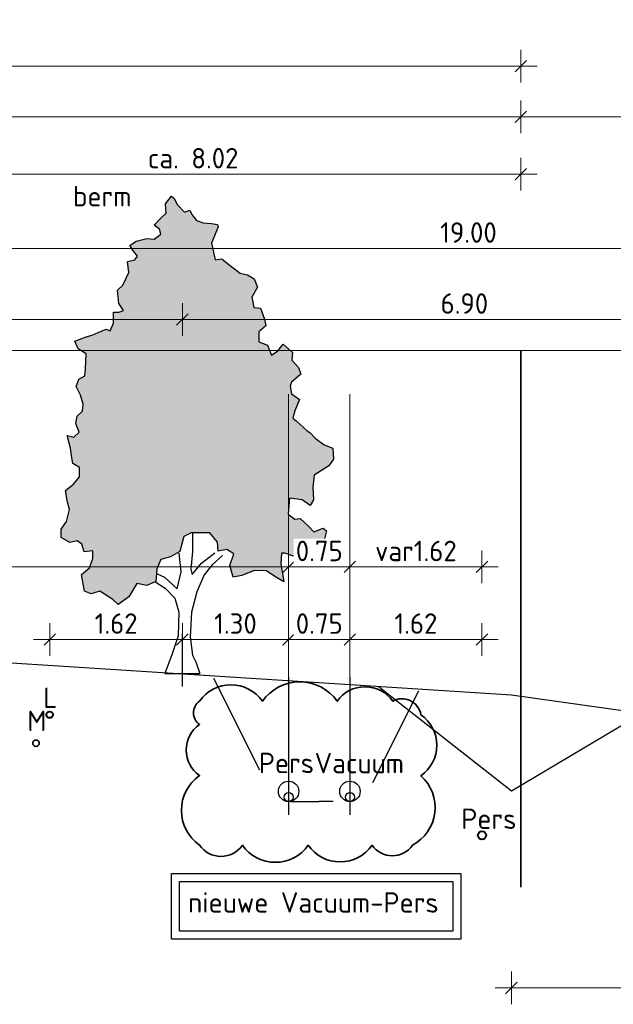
# Model space of a CAD drawing. Header units: metres. Extents: x 149234 to 159511, y 484155 to 486733.
# Tile 84 of 92: x 159394.41 to 159401.68, y 484428.56 to 484440.6. Entities that reach past the tile are written whole.
import ezdxf

# ---------------------------------------------------------------- set-up
doc = ezdxf.new("R2010")
doc.units = ezdxf.units.M
for name, pattern in [('AL-NAP_LIJN', [15.25, 12, -1.5, 0.25, -1.5]), ('AM-AS', [16, 10, -2, 2, -2]), ('DASHED2', [0.375, 0.25, -0.125])]:
    doc.linetypes.add(name, pattern=pattern)
doc.layers.get('0').update_dxf_attribs({"lineweight": 25})
doc.layers.get('Defpoints').update_dxf_attribs({"color": 211, "lineweight": 25})
for name, color, linetype, lineweight in [('N-WE-AM-AS_WEG_GEBIEDSONTSLUITINGSWEG-G', 10, 'AM-AS', 18), ('N-WE-GR-BOOM-1e-A', 90, 'Continuous', 25), ('N-WE-GR-BOOM-1e-SD', 90, 'Continuous', 25), ('N-WE-KG-GRENS_PERCEEL-G', 150, 'KG-PERCEEL', 35), ('N-WE-VH-KANTVERHARDING-G', 7, 'Continuous', 30), ('rene', 1, 'Continuous', 40), ('X-XX-AL-M', 7, 'Continuous', 18), ('X-XX-AL-NAP-G', 7, 'AL-NAP_LIJN', 18), ('X-XX-AL-PROFIEL-B-G', 7, 'Continuous', 25), ('X-XX-AL-PROFIEL-N-G', 7, 'Continuous', 35), ('X-XX-AL-PROFIELEN_NIEUWE-G', 7, 'Continuous', 35), ('X-XX-AL-T25', 7, 'Continuous', 25)]:
    doc.layers.add(name, color=color, linetype=linetype, lineweight=lineweight)
doc.layers.add('N-WE-RI-VACUUMLEIDING-G', color=1, linetype='RI-VACUUM', lineweight=35, true_color=0xff0000)
doc.layers.add('X-XX-AL-RAAKVLAK-BOOM-KL-Opmerkingen-G', color=7, linetype='Continuous', lineweight=35, true_color=0xff2e2e, transparency=0.5)
doc.styles.add('NLCS-ISO-M100-T25', font='NLCS-ISO.ttf')
doc.styles.get("Standard").update_dxf_attribs({"font": 'NLCS-ISO.ttf'})
doc.linetypes.add('KG-PERCEEL', pattern='A,5.5,-2,["P",Standard,S=1.8,R=0,X=-0.5,Y=-0.9],-2,5.5,-2,[5,NLCS.shx,S=0.75,R=0,X=0,Y=0],-2', length=19)
doc.linetypes.add('RI-VACUUM', pattern='A,7,-2,["V",Standard,S=1.8,R=0,X=-0.5,Y=-0.9],-2,7,-2,[102,NLCS.shx,S=1,R=180,X=0,Y=0],-2', length=22)
doc.dimstyles.new('NLCS-M100-T25-SCHRAP-X_L2_H1', dxfattribs={"dimscale": 0.1, "dimtxt": 2.5, "dimasz": 1.4, "dimexe": 2, "dimexo": 2, "dimgap": 0.7, "dimtad": 1, "dimzin": 0, "dimdsep": 46, "dimtxsty": 'NLCS-ISO-M100-T25', "dimblk": 'OBLIQUE', "dimcen": 0, "dimdle": 2, "dimclrd": 256, "dimclre": 256, "dimclrt": 256, "dimadec": 1, "dimazin": 0, "dimtfac": 1, "dimtofl": 0, "dimtmove": 1, "dimatfit": 0, "dimldrblk": 'OBLIQUE', "dimfxl": 2, "dimfxlon": 1, "dimtfill": 1, "dimtfillclr": 254, "dimtolj": 1, "dimtzin": 0, "dimlwd": 18, "dimlwe": 18, "dimarcsym": 0})

# ---------------------------------------------------------------- blocks, each defined once
blk = doc.blocks.new('_Oblique')
at = {"color": 0, "linetype": 'ByBlock', "lineweight": -2}
blk.add_line((-0.5, -0.5), (0.5, 0.5), dxfattribs=at)
blk = doc.blocks.new('*D372')
at = {"layer": 'Defpoints', "color": 0, "transparency": 16777216}
for p in [(159400.429, 484431.775), (159409.404, 484429.992), (159409.404, 484428.759)]:
    blk.add_point(p, dxfattribs=at)
at = {"layer": 'N-WE-RI-VACUUMLEIDING-G', "linetype": 'Continuous', "lineweight": 18, "transparency": 16777216}
for p, q in [((159400.429, 484428.959), (159400.429, 484428.559)), ((159409.404, 484428.959), (159409.404, 484428.559)), ((159400.229, 484428.759), (159409.604, 484428.759))]:
    blk.add_line(p, q, dxfattribs=at)
at = {"layer": 'N-WE-RI-VACUUMLEIDING-G', "lineweight": 18, "transparency": 16777216, "xscale": 0.14, "yscale": 0.14, "zscale": 0.14, "rotation": 180}
blk.add_blockref('_Oblique', (159400.429, 484428.759), dxfattribs=at)
at = {"layer": 'N-WE-RI-VACUUMLEIDING-G', "lineweight": 18, "transparency": 16777216, "xscale": 0.14, "yscale": 0.14, "zscale": 0.14}
blk.add_blockref('_Oblique', (159409.404, 484428.759), dxfattribs=at)
at = {"layer": 'N-WE-RI-VACUUMLEIDING-G', "transparency": 16777216, "insert": (159404.916, 484428.992), "char_height": 0.25, "attachment_point": 5, "style": 'NLCS-ISO-M100-T25', "bg_fill": 3, "box_fill_scale": 1.1, "bg_fill_color": 256, "bg_fill_true_color": 13158600, "bg_fill_transparency": 0}
blk.add_mtext('\\A1;Grond aankoop', dxfattribs=at)
blk = doc.blocks.new('*D373')
at = {"layer": 'Defpoints', "color": 0, "transparency": 16777216}
for p in [(159409.404, 484439.417), (159400.544, 484436.559), (159409.404, 484436.559)]:
    blk.add_point(p, dxfattribs=at)
at = {"layer": 'X-XX-AL-PROFIELEN_NIEUWE-G', "linetype": 'Continuous', "lineweight": 18, "transparency": 16777216}
for p, q in [((159400.544, 484439.217), (159400.544, 484439.617)), ((159409.404, 484439.217), (159409.404, 484439.617)), ((159400.344, 484439.417), (159409.604, 484439.417))]:
    blk.add_line(p, q, dxfattribs=at)
at = {"layer": 'X-XX-AL-PROFIELEN_NIEUWE-G', "lineweight": 18, "transparency": 16777216, "xscale": 0.14, "yscale": 0.14, "zscale": 0.14, "rotation": 180}
blk.add_blockref('_Oblique', (159400.544, 484439.417), dxfattribs=at)
at = {"layer": 'X-XX-AL-PROFIELEN_NIEUWE-G', "lineweight": 18, "transparency": 16777216, "xscale": 0.14, "yscale": 0.14, "zscale": 0.14}
blk.add_blockref('_Oblique', (159409.404, 484439.417), dxfattribs=at)
at = {"layer": 'X-XX-AL-PROFIELEN_NIEUWE-G', "transparency": 16777216, "insert": (159404.974, 484439.612), "char_height": 0.25, "attachment_point": 5, "style": 'NLCS-ISO-M100-T25', "bg_fill": 3, "box_fill_scale": 1.1, "bg_fill_color": 256, "bg_fill_true_color": 13158600, "bg_fill_transparency": 0}
blk.add_mtext('\\A1;var. 8.86', dxfattribs=at)
blk = doc.blocks.new('*D376')
at = {"layer": 'Defpoints', "color": 0, "transparency": 16777216}
for p in [(159400.544, 484438.715), (159400.544, 484436.559), (159392.529, 484432.759)]:
    blk.add_point(p, dxfattribs=at)
at = {"layer": 'X-XX-AL-M', "linetype": 'Continuous', "lineweight": 18, "transparency": 16777216}
for p, q in [((159392.529, 484438.515), (159392.529, 484438.915)), ((159400.544, 484438.515), (159400.544, 484438.915)), ((159392.329, 484438.715), (159400.744, 484438.715))]:
    blk.add_line(p, q, dxfattribs=at)
at = {"layer": 'X-XX-AL-M', "lineweight": 18, "transparency": 16777216, "xscale": 0.14, "yscale": 0.14, "zscale": 0.14, "rotation": 180}
blk.add_blockref('_Oblique', (159392.529, 484438.715), dxfattribs=at)
at = {"layer": 'X-XX-AL-M', "lineweight": 18, "transparency": 16777216, "xscale": 0.14, "yscale": 0.14, "zscale": 0.14}
blk.add_blockref('_Oblique', (159400.544, 484438.715), dxfattribs=at)
at = {"layer": 'X-XX-AL-M', "transparency": 16777216, "insert": (159396.536, 484438.91), "char_height": 0.25, "attachment_point": 5, "style": 'NLCS-ISO-M100-T25', "bg_fill": 3, "box_fill_scale": 1.1, "bg_fill_color": 256, "bg_fill_true_color": 13158600, "bg_fill_transparency": 0}
blk.add_mtext('\\A1;ca. 8.02', dxfattribs=at)
blk = doc.blocks.new('*D380')
at = {"layer": 'Defpoints', "color": 0, "transparency": 16777216}
for p in [(159400.544, 484439.417), (159381.974, 484436.559), (159400.544, 484436.559)]:
    blk.add_point(p, dxfattribs=at)
at = {"layer": 'X-XX-AL-M', "linetype": 'Continuous', "lineweight": 18, "transparency": 16777216}
for p, q in [((159381.974, 484439.217), (159381.974, 484439.617)), ((159400.544, 484439.217), (159400.544, 484439.617)), ((159381.774, 484439.417), (159400.744, 484439.417))]:
    blk.add_line(p, q, dxfattribs=at)
at = {"layer": 'X-XX-AL-M', "lineweight": 18, "transparency": 16777216, "xscale": 0.14, "yscale": 0.14, "zscale": 0.14, "rotation": 180}
blk.add_blockref('_Oblique', (159381.974, 484439.417), dxfattribs=at)
at = {"layer": 'X-XX-AL-M', "lineweight": 18, "transparency": 16777216, "xscale": 0.14, "yscale": 0.14, "zscale": 0.14}
blk.add_blockref('_Oblique', (159400.544, 484439.417), dxfattribs=at)
at = {"layer": 'X-XX-AL-M', "transparency": 16777216, "insert": (159391.259, 484439.637), "char_height": 0.25, "attachment_point": 5, "style": 'NLCS-ISO-M100-T25', "bg_fill": 3, "box_fill_scale": 1.1, "bg_fill_color": 256, "bg_fill_true_color": 13158600, "bg_fill_transparency": 0}
blk.add_mtext('\\A1;var. 18.57 (RVB)', dxfattribs=at)
blk = doc.blocks.new('*D371')
at = {"layer": 'Defpoints', "color": 0, "transparency": 16777216}
for p in [(159400.544, 484440.037), (159373.434, 484436.559), (159400.544, 484436.559)]:
    blk.add_point(p, dxfattribs=at)
at = {"layer": 'X-XX-AL-M', "linetype": 'Continuous', "lineweight": 18, "transparency": 16777216}
for p, q in [((159373.434, 484439.837), (159373.434, 484440.237)), ((159400.544, 484439.837), (159400.544, 484440.237)), ((159373.234, 484440.037), (159400.744, 484440.037))]:
    blk.add_line(p, q, dxfattribs=at)
at = {"layer": 'X-XX-AL-M', "lineweight": 18, "transparency": 16777216, "xscale": 0.14, "yscale": 0.14, "zscale": 0.14, "rotation": 180}
blk.add_blockref('_Oblique', (159373.434, 484440.037), dxfattribs=at)
at = {"layer": 'X-XX-AL-M', "lineweight": 18, "transparency": 16777216, "xscale": 0.14, "yscale": 0.14, "zscale": 0.14}
blk.add_blockref('_Oblique', (159400.544, 484440.037), dxfattribs=at)
at = {"layer": 'X-XX-AL-M', "transparency": 16777216, "insert": (159386.989, 484440.232), "char_height": 0.25, "attachment_point": 5, "style": 'NLCS-ISO-M100-T25', "bg_fill": 3, "box_fill_scale": 1.1, "bg_fill_color": 256, "bg_fill_true_color": 13158600, "bg_fill_transparency": 0}
blk.add_mtext('\\A1;var. 27.12', dxfattribs=at)
blk = doc.blocks.new('*D368')
at = {"layer": 'Defpoints', "color": 0, "transparency": 16777216}
for p in [(159390.404, 484436.559), (159397.704, 484436.025), (159397.704, 484433.91)]:
    blk.add_point(p, dxfattribs=at)
at = {"layer": 'X-XX-AL-M', "linetype": 'Continuous', "lineweight": 18, "transparency": 16777216}
for p, q in [((159390.404, 484434.11), (159390.404, 484433.71)), ((159397.704, 484434.11), (159397.704, 484433.71)), ((159390.204, 484433.91), (159397.904, 484433.91))]:
    blk.add_line(p, q, dxfattribs=at)
at = {"layer": 'X-XX-AL-M', "lineweight": 18, "transparency": 16777216, "xscale": 0.14, "yscale": 0.14, "zscale": 0.14, "rotation": 180}
blk.add_blockref('_Oblique', (159390.404, 484433.91), dxfattribs=at)
at = {"layer": 'X-XX-AL-M', "lineweight": 18, "transparency": 16777216, "xscale": 0.14, "yscale": 0.14, "zscale": 0.14}
blk.add_blockref('_Oblique', (159397.704, 484433.91), dxfattribs=at)
at = {"layer": 'X-XX-AL-M', "transparency": 16777216, "insert": (159394.054, 484434.105), "char_height": 0.25, "attachment_point": 5, "style": 'NLCS-ISO-M100-T25', "bg_fill": 3, "box_fill_scale": 1.1, "bg_fill_color": 256, "bg_fill_true_color": 13158600, "bg_fill_transparency": 0}
blk.add_mtext('\\A1;7.30', dxfattribs=at)
blk = doc.blocks.new('*D369')
at = {"layer": 'Defpoints', "color": 0, "transparency": 16777216}
for p in [(159397.704, 484436.025), (159398.454, 484432.563)]:
    blk.add_point(p, dxfattribs=at)
at = {"layer": 'X-XX-AL-M', "linetype": 'Continuous', "lineweight": 18, "transparency": 16777216}
for p, q in [((159397.704, 484434.11), (159397.704, 484433.71)), ((159398.454, 484433.71), (159398.454, 484434.11)), ((159397.504, 484433.91), (159398.654, 484433.91))]:
    blk.add_line(p, q, dxfattribs=at)
at = {"layer": 'X-XX-AL-M', "lineweight": 18, "transparency": 16777216, "xscale": 0.14, "yscale": 0.14, "zscale": 0.14, "rotation": 180}
blk.add_blockref('_Oblique', (159397.704, 484433.91), dxfattribs=at)
at = {"layer": 'X-XX-AL-M', "lineweight": 18, "transparency": 16777216, "xscale": 0.14, "yscale": 0.14, "zscale": 0.14}
blk.add_blockref('_Oblique', (159398.454, 484433.91), dxfattribs=at)
at = {"layer": 'X-XX-AL-M', "transparency": 16777216, "insert": (159398.079, 484434.105), "char_height": 0.25, "attachment_point": 5, "style": 'NLCS-ISO-M100-T25', "bg_fill": 3, "box_fill_scale": 1.1, "bg_fill_color": 256, "bg_fill_true_color": 13158600, "bg_fill_transparency": 0}
blk.add_mtext('\\A1;0.75', dxfattribs=at)
at = {"layer": 'Defpoints', "color": 0, "transparency": 16777216}
blk.add_point((159398.454, 484433.91), dxfattribs=at)
blk = doc.blocks.new('*D370')
at = {"layer": 'Defpoints', "color": 0, "transparency": 16777216}
for p in [(159400.069, 484433.91), (159398.454, 484432.563), (159400.069, 484430.627)]:
    blk.add_point(p, dxfattribs=at)
at = {"layer": 'X-XX-AL-M', "linetype": 'Continuous', "lineweight": 18, "transparency": 16777216}
for p, q in [((159398.454, 484433.71), (159398.454, 484434.11)), ((159400.069, 484433.71), (159400.069, 484434.11)), ((159398.254, 484433.91), (159400.269, 484433.91))]:
    blk.add_line(p, q, dxfattribs=at)
at = {"layer": 'X-XX-AL-M', "lineweight": 18, "transparency": 16777216, "xscale": 0.14, "yscale": 0.14, "zscale": 0.14, "rotation": 180}
blk.add_blockref('_Oblique', (159398.454, 484433.91), dxfattribs=at)
at = {"layer": 'X-XX-AL-M', "lineweight": 18, "transparency": 16777216, "xscale": 0.14, "yscale": 0.14, "zscale": 0.14}
blk.add_blockref('_Oblique', (159400.069, 484433.91), dxfattribs=at)
at = {"layer": 'X-XX-AL-M', "transparency": 16777216, "insert": (159399.261, 484434.105), "char_height": 0.25, "attachment_point": 5, "style": 'NLCS-ISO-M100-T25', "bg_fill": 3, "box_fill_scale": 1.1, "bg_fill_color": 256, "bg_fill_true_color": 13158600, "bg_fill_transparency": 0}
blk.add_mtext('\\A1;var1.62', dxfattribs=at)
blk = doc.blocks.new('*D360')
at = {"layer": 'Defpoints', "color": 0, "transparency": 16777216}
for p in [(159409.404, 484437.806), (159390.404, 484436.559), (159409.404, 484436.559)]:
    blk.add_point(p, dxfattribs=at)
at = {"layer": 'X-XX-AL-M', "linetype": 'Continuous', "lineweight": 18, "transparency": 16777216}
for p, q in [((159390.404, 484437.606), (159390.404, 484438.006)), ((159409.404, 484437.606), (159409.404, 484438.006)), ((159390.204, 484437.806), (159409.604, 484437.806))]:
    blk.add_line(p, q, dxfattribs=at)
at = {"layer": 'X-XX-AL-M', "lineweight": 18, "transparency": 16777216, "xscale": 0.14, "yscale": 0.14, "zscale": 0.14, "rotation": 180}
blk.add_blockref('_Oblique', (159390.404, 484437.806), dxfattribs=at)
at = {"layer": 'X-XX-AL-M', "lineweight": 18, "transparency": 16777216, "xscale": 0.14, "yscale": 0.14, "zscale": 0.14}
blk.add_blockref('_Oblique', (159409.404, 484437.806), dxfattribs=at)
at = {"layer": 'X-XX-AL-M', "transparency": 16777216, "insert": (159399.904, 484438.001), "char_height": 0.25, "attachment_point": 5, "style": 'NLCS-ISO-M100-T25', "bg_fill": 3, "box_fill_scale": 1.1, "bg_fill_color": 256, "bg_fill_true_color": 13158600, "bg_fill_transparency": 0}
blk.add_mtext('\\A1;19.00', dxfattribs=at)
blk = doc.blocks.new('SGR-BOOM_S01_V_ZIJ-D')
at = {"layer": 'N-WE-GR-BOOM-1e-A', "transparency": 33554585}
h = blk.add_hatch(color=256, dxfattribs=at)
h.dxf.hatch_style = 1
h.set_gradient(color1=(88, 186, 72), tint=1)
h.paths.add_polyline_path([(-1.056, 11.496), (-0.874, 11.68), (-0.792, 11.622), (-0.684, 11.475), (-0.477, 11.294), (-0.312, 11.337), (-0.253, 11.231), (-0.105, 11.091), (0.102, 11.028), (0.349, 11.012), (0.538, 10.99), (0.556, 10.931), (0.353, 10.535), (0.462, 10.124), (0.668, 10.149), (0.893, 10.004), (1.224, 9.8), (1.454, 9.761), (1.661, 9.663), (1.763, 9.457), (1.582, 9.209), (1.643, 8.962), (1.849, 8.94), (1.975, 8.676), (2.018, 8.511), (1.795, 8.362), (1.797, 8.115), (2.062, 8.035), (2.188, 7.789), (2.376, 7.896), (2.539, 8.062), (2.829, 7.858), (2.807, 7.67), (3.015, 7.489), (3.081, 7.325), (2.794, 7.134), (2.753, 7.034), (2.796, 6.845), (3.044, 6.706), (2.899, 6.434), (2.842, 6.251), (2.942, 6.187), (3.274, 5.943), (3.357, 5.902), (3.523, 5.762), (3.795, 5.599), (4.06, 5.519), (4.086, 5.248), (3.94, 5.082), (3.489, 4.855), (3.45, 4.566), (3.476, 4.254), (3.371, 4.112), (3.122, 4.252), (2.734, 4.29), (2.695, 3.901), (2.902, 3.779), (3.067, 3.798), (3.316, 3.611), (3.482, 3.471), (3.77, 3.556), (3.87, 3.492), (3.772, 3.203), (3.625, 3.184), (3.503, 3.036), (3.339, 2.952), (3.033, 2.826), (2.597, 2.946), (2.497, 2.946), (2.475, 2.698), (2.561, 2.246), (2.337, 2.35), (2.023, 2.512), (1.652, 2.527), (1.282, 2.4), (1.018, 2.357), (0.91, 2.645), (1.031, 2.934), (0.824, 3.038), (0.559, 2.995), (0.534, 3.219), (0.303, 3.447), (-0.274, 3.442), (-0.497, 3.358), (-0.618, 2.986), (-0.906, 2.86), (-1.193, 2.793), (-1.315, 2.568), (-1.354, 2.256), (-1.624, 2.154), (-1.931, 2.21), (-2.175, 1.879), (-2.504, 1.694), (-2.669, 1.816), (-3.066, 2.019), (-3.33, 1.952), (-3.536, 2.015), (-3.622, 2.427), (-3.376, 2.593), (-3.278, 2.818), (-3.279, 3.006), (-3.544, 2.981), (-3.61, 3.169), (-3.752, 3.25), (-3.981, 3.207), (-4.247, 3.328), (-4.249, 3.535), (-4.086, 3.724), (-3.988, 4.013), (-4.048, 4.195), (-4.115, 4.483), (-3.869, 4.633), (-3.682, 4.817), (-3.684, 5.046), (-3.891, 5.145), (-3.933, 5.333), (-3.958, 5.515), (-4.061, 5.826), (-3.854, 5.787), (-3.691, 5.912), (-3.798, 6.117), (-3.758, 6.3), (-3.595, 6.425), (-3.572, 6.59), (-3.657, 6.818), (-3.782, 7.024), (-3.701, 7.207), (-3.519, 7.291), (-3.497, 7.456), (-3.482, 7.827), (-3.73, 7.948), (-3.832, 8.136), (-3.485, 8.239), (-3.297, 8.281), (-3.115, 8.348), (-2.868, 8.432), (-2.745, 8.392), (-2.64, 8.575), (-2.642, 8.846), (-2.477, 8.847), (-2.336, 8.889), (-2.479, 9.053), (-2.523, 9.383), (-2.359, 9.507), (-2.179, 9.815), (-2.222, 10.085), (-1.993, 10.128), (-1.911, 10.212), (-2.036, 10.334), (-2.143, 10.475), (-1.955, 10.582), (-1.626, 10.644), (-1.402, 10.628), (-1.197, 10.753), (-1.239, 10.876), (-1.405, 10.975), (-1.177, 11.165), (-1.036, 11.266)])
at = {"lineweight": 30}
for p, q in [((-0.233, 3.442), (-0.229, 2.989)), ((-0.573, 2.492), (-0.641, 2.945)), ((-0.229, 2.989), (-0.285, 2.553)), ((0.044, 2.703), (0.454, 2.953)), ((-0.243, 2.43), (0.044, 2.703)), ((0.374, 2.664), (0.128, 2.415)), ((0.684, 2.89), (0.374, 2.664)), ((-1.314, 2.445), (-1.09, 2.364)), ((-0.693, 2.079), (-0.573, 2.492)), ((-0.285, 2.553), (-0.243, 2.43)), ((0.128, 2.415), (-0.098, 2.001)), ((-1.378, 2.256), (-1.064, 2.093)), ((-1.09, 2.364), (-0.693, 2.079)), ((-1.064, 2.093), (-0.774, 1.848)), ((-0.098, 2.001), (-0.259, 1.505)), ((-0.774, 1.848), (-0.648, 1.502)), ((-0.648, 1.502), (-0.667, 0.925)), ((-0.259, 1.505), (-0.296, 0.904)), ((-0.667, 0.925), (-0.846, 0.488)), ((-0.296, 0.904), (-0.227, 0.452)), ((-0.846, 0.488), (-1.08, 0)), ((-0.227, 0.452), (-0.126, 0.287)), ((-0.126, 0.287), (0, 0)), ((-1.08, 0), (0, 0))]:
    blk.add_line(p, q, dxfattribs=at)
at = {"lineweight": 30, "flags": 128}
blk.add_lwpolyline([(-1.056, 11.496), (-0.874, 11.68), (-0.792, 11.622), (-0.684, 11.475), (-0.477, 11.294), (-0.312, 11.337), (-0.253, 11.231), (-0.105, 11.091), (0.102, 11.028), (0.349, 11.012), (0.538, 10.99), (0.556, 10.931), (0.353, 10.535), (0.462, 10.124), (0.668, 10.149), (0.893, 10.004), (1.224, 9.8), (1.454, 9.761), (1.661, 9.663), (1.763, 9.457), (1.582, 9.209), (1.643, 8.962), (1.849, 8.94), (1.975, 8.676), (2.018, 8.511), (1.795, 8.362), (1.797, 8.115), (2.062, 8.035), (2.188, 7.789), (2.376, 7.896), (2.539, 8.062), (2.829, 7.858), (2.807, 7.67), (3.015, 7.489), (3.081, 7.325), (2.794, 7.134), (2.753, 7.034), (2.796, 6.845), (3.044, 6.706), (2.899, 6.434), (2.842, 6.251), (2.942, 6.187), (3.274, 5.943), (3.357, 5.902), (3.523, 5.762), (3.795, 5.599), (4.06, 5.519), (4.086, 5.248), (3.94, 5.082), (3.489, 4.855), (3.45, 4.566), (3.476, 4.254), (3.371, 4.112), (3.122, 4.252), (2.734, 4.29), (2.695, 3.901), (2.902, 3.779), (3.067, 3.798), (3.316, 3.611), (3.482, 3.471), (3.77, 3.556), (3.87, 3.492), (3.772, 3.203), (3.625, 3.184), (3.503, 3.036), (3.339, 2.952), (3.033, 2.826), (2.597, 2.946), (2.497, 2.946), (2.475, 2.698), (2.561, 2.246), (2.337, 2.35), (2.023, 2.512), (1.652, 2.527), (1.282, 2.4), (1.018, 2.357), (0.91, 2.645), (1.031, 2.934), (0.824, 3.038), (0.559, 2.995), (0.534, 3.219), (0.303, 3.447), (-0.274, 3.442), (-0.497, 3.358), (-0.618, 2.986), (-0.906, 2.86), (-1.193, 2.793), (-1.315, 2.568), (-1.354, 2.256), (-1.624, 2.154), (-1.931, 2.21), (-2.175, 1.879), (-2.504, 1.694), (-2.669, 1.816), (-3.066, 2.019), (-3.33, 1.952), (-3.536, 2.015), (-3.622, 2.427), (-3.376, 2.593), (-3.278, 2.818), (-3.279, 3.006), (-3.544, 2.981), (-3.61, 3.169), (-3.752, 3.25), (-3.981, 3.207), (-4.247, 3.328), (-4.249, 3.535), (-4.086, 3.724), (-3.988, 4.013), (-4.048, 4.195), (-4.115, 4.483), (-3.869, 4.633), (-3.682, 4.817), (-3.684, 5.046), (-3.891, 5.145), (-3.933, 5.333), (-3.958, 5.515), (-4.061, 5.826), (-3.854, 5.787), (-3.691, 5.912), (-3.798, 6.117), (-3.758, 6.3), (-3.595, 6.425), (-3.572, 6.59), (-3.657, 6.818), (-3.782, 7.024), (-3.701, 7.207), (-3.519, 7.291), (-3.497, 7.456), (-3.482, 7.827), (-3.73, 7.948), (-3.832, 8.136), (-3.485, 8.239), (-3.297, 8.281), (-3.115, 8.348), (-2.868, 8.432), (-2.745, 8.392), (-2.64, 8.575), (-2.642, 8.846), (-2.477, 8.847), (-2.336, 8.889), (-2.479, 9.053), (-2.523, 9.383), (-2.359, 9.507), (-2.179, 9.815), (-2.222, 10.085), (-1.993, 10.128), (-1.911, 10.212), (-2.036, 10.334), (-2.143, 10.475), (-1.955, 10.582), (-1.626, 10.644), (-1.402, 10.628), (-1.197, 10.753), (-1.239, 10.876), (-1.405, 10.975), (-1.177, 11.165), (-1.036, 11.266)], close=True, dxfattribs=at)
at = {"layer": 'Defpoints'}
blk.add_line((-0.54, -0.316), (-0.54, 0.979), dxfattribs=at)
blk = doc.blocks.new('*D470')
at = {"layer": 'Defpoints', "color": 0, "transparency": 16777216}
for p in [(159390.404, 484438.006), (159390.404, 484436.937), (159396.404, 484432.465)]:
    blk.add_point(p, dxfattribs=at)
at = {"layer": 'N-WE-GR-BOOM-1e-SD', "linetype": 'Continuous', "lineweight": 18, "transparency": 16777216}
for p, q in [((159390.404, 484437.137), (159390.404, 484436.737)), ((159396.404, 484436.737), (159396.404, 484437.137)), ((159396.604, 484436.937), (159390.204, 484436.937))]:
    blk.add_line(p, q, dxfattribs=at)
at = {"layer": 'N-WE-GR-BOOM-1e-SD', "lineweight": 18, "transparency": 16777216, "xscale": 0.14, "yscale": 0.14, "zscale": 0.14, "rotation": 180}
blk.add_blockref('_Oblique', (159390.404, 484436.937), dxfattribs=at)
at = {"layer": 'N-WE-GR-BOOM-1e-SD', "lineweight": 18, "transparency": 16777216, "xscale": 0.14, "yscale": 0.14, "zscale": 0.14}
blk.add_blockref('_Oblique', (159396.404, 484436.937), dxfattribs=at)
at = {"layer": 'N-WE-GR-BOOM-1e-SD', "transparency": 16777216, "insert": (159393.404, 484437.132), "char_height": 0.25, "attachment_point": 5, "style": 'NLCS-ISO-M100-T25', "bg_fill": 3, "box_fill_scale": 1.1, "bg_fill_color": 256, "bg_fill_true_color": 13158600, "bg_fill_transparency": 0}
blk.add_mtext('\\A1;6.00', dxfattribs=at)
blk = doc.blocks.new('*D471')
at = {"layer": 'Defpoints', "color": 0, "transparency": 16777216}
for p in [(159397.704, 484436.025), (159397.704, 484433.022), (159396.404, 484432.446)]:
    blk.add_point(p, dxfattribs=at)
at = {"layer": 'N-WE-GR-BOOM-1e-SD', "linetype": 'Continuous', "lineweight": 18, "transparency": 16777216}
for p, q in [((159396.404, 484432.822), (159396.404, 484433.222)), ((159397.704, 484433.222), (159397.704, 484432.822)), ((159396.204, 484433.022), (159397.904, 484433.022))]:
    blk.add_line(p, q, dxfattribs=at)
at = {"layer": 'N-WE-GR-BOOM-1e-SD', "lineweight": 18, "transparency": 16777216, "xscale": 0.14, "yscale": 0.14, "zscale": 0.14, "rotation": 180}
blk.add_blockref('_Oblique', (159396.404, 484433.022), dxfattribs=at)
at = {"layer": 'N-WE-GR-BOOM-1e-SD', "lineweight": 18, "transparency": 16777216, "xscale": 0.14, "yscale": 0.14, "zscale": 0.14}
blk.add_blockref('_Oblique', (159397.704, 484433.022), dxfattribs=at)
at = {"layer": 'N-WE-GR-BOOM-1e-SD', "transparency": 16777216, "insert": (159397.054, 484433.217), "char_height": 0.25, "attachment_point": 5, "style": 'NLCS-ISO-M100-T25', "bg_fill": 3, "box_fill_scale": 1.1, "bg_fill_color": 256, "bg_fill_true_color": 13158600, "bg_fill_transparency": 0}
blk.add_mtext('\\A1;1.30', dxfattribs=at)
blk = doc.blocks.new('*D472')
at = {"layer": 'Defpoints', "color": 0, "transparency": 16777216}
for p in [(159400.069, 484433.022), (159398.454, 484430.876), (159400.069, 484430.627)]:
    blk.add_point(p, dxfattribs=at)
at = {"layer": 'N-WE-GR-BOOM-1e-SD', "linetype": 'Continuous', "lineweight": 18, "transparency": 16777216}
for p, q in [((159398.454, 484432.822), (159398.454, 484433.222)), ((159400.069, 484432.822), (159400.069, 484433.222)), ((159398.254, 484433.022), (159400.269, 484433.022))]:
    blk.add_line(p, q, dxfattribs=at)
at = {"layer": 'N-WE-GR-BOOM-1e-SD', "lineweight": 18, "transparency": 16777216, "xscale": 0.14, "yscale": 0.14, "zscale": 0.14, "rotation": 180}
blk.add_blockref('_Oblique', (159398.454, 484433.022), dxfattribs=at)
at = {"layer": 'N-WE-GR-BOOM-1e-SD', "lineweight": 18, "transparency": 16777216, "xscale": 0.14, "yscale": 0.14, "zscale": 0.14}
blk.add_blockref('_Oblique', (159400.069, 484433.022), dxfattribs=at)
at = {"layer": 'N-WE-GR-BOOM-1e-SD', "transparency": 16777216, "insert": (159399.261, 484433.217), "char_height": 0.25, "attachment_point": 5, "style": 'NLCS-ISO-M100-T25', "bg_fill": 3, "box_fill_scale": 1.1, "bg_fill_color": 256, "bg_fill_true_color": 13158600, "bg_fill_transparency": 0}
blk.add_mtext('\\A1;1.62', dxfattribs=at)
blk = doc.blocks.new('*D483')
at = {"layer": 'Defpoints', "color": 0, "transparency": 16777216}
for p in [(159403.304, 484438.006), (159403.304, 484436.937), (159396.404, 484432.465)]:
    blk.add_point(p, dxfattribs=at)
at = {"layer": 'N-WE-GR-BOOM-1e-SD', "linetype": 'Continuous', "lineweight": 18, "transparency": 16777216}
for p, q in [((159396.404, 484436.737), (159396.404, 484437.137)), ((159403.304, 484437.137), (159403.304, 484436.737)), ((159396.204, 484436.937), (159403.504, 484436.937))]:
    blk.add_line(p, q, dxfattribs=at)
at = {"layer": 'N-WE-GR-BOOM-1e-SD', "lineweight": 18, "transparency": 16777216, "xscale": 0.14, "yscale": 0.14, "zscale": 0.14, "rotation": 180}
blk.add_blockref('_Oblique', (159396.404, 484436.937), dxfattribs=at)
at = {"layer": 'N-WE-GR-BOOM-1e-SD', "lineweight": 18, "transparency": 16777216, "xscale": 0.14, "yscale": 0.14, "zscale": 0.14}
blk.add_blockref('_Oblique', (159403.304, 484436.937), dxfattribs=at)
at = {"layer": 'N-WE-GR-BOOM-1e-SD', "transparency": 16777216, "insert": (159399.854, 484437.132), "char_height": 0.25, "attachment_point": 5, "style": 'NLCS-ISO-M100-T25', "bg_fill": 3, "box_fill_scale": 1.1, "bg_fill_color": 256, "bg_fill_true_color": 13158600, "bg_fill_transparency": 0}
blk.add_mtext('\\A1;6.90', dxfattribs=at)
blk = doc.blocks.new('*D515')
at = {"layer": 'Defpoints', "color": 0, "transparency": 16777216}
for p in [(159396.404, 484433.022), (159396.404, 484432.446), (159394.784, 484432.102)]:
    blk.add_point(p, dxfattribs=at)
at = {"layer": 'N-WE-GR-BOOM-1e-SD', "linetype": 'Continuous', "lineweight": 18, "transparency": 16777216}
for p, q in [((159394.784, 484432.822), (159394.784, 484433.222)), ((159396.404, 484432.822), (159396.404, 484433.222)), ((159394.584, 484433.022), (159396.604, 484433.022))]:
    blk.add_line(p, q, dxfattribs=at)
at = {"layer": 'N-WE-GR-BOOM-1e-SD', "lineweight": 18, "transparency": 16777216, "xscale": 0.14, "yscale": 0.14, "zscale": 0.14, "rotation": 180}
blk.add_blockref('_Oblique', (159394.784, 484433.022), dxfattribs=at)
at = {"layer": 'N-WE-GR-BOOM-1e-SD', "lineweight": 18, "transparency": 16777216, "xscale": 0.14, "yscale": 0.14, "zscale": 0.14}
blk.add_blockref('_Oblique', (159396.404, 484433.022), dxfattribs=at)
at = {"layer": 'N-WE-GR-BOOM-1e-SD', "transparency": 16777216, "insert": (159395.594, 484433.217), "char_height": 0.25, "attachment_point": 5, "style": 'NLCS-ISO-M100-T25', "bg_fill": 3, "box_fill_scale": 1.1, "bg_fill_color": 256, "bg_fill_true_color": 13158600, "bg_fill_transparency": 0}
blk.add_mtext('\\A1;1.62', dxfattribs=at)
blk = doc.blocks.new('*D526')
at = {"layer": 'Defpoints', "color": 0, "transparency": 16777216}
for p in [(159397.704, 484436.025), (159398.454, 484430.876)]:
    blk.add_point(p, dxfattribs=at)
at = {"layer": 'N-WE-GR-BOOM-1e-SD', "linetype": 'Continuous', "lineweight": 18, "transparency": 16777216}
for p, q in [((159397.704, 484433.222), (159397.704, 484432.822)), ((159398.454, 484432.822), (159398.454, 484433.222)), ((159397.504, 484433.022), (159398.654, 484433.022))]:
    blk.add_line(p, q, dxfattribs=at)
at = {"layer": 'N-WE-GR-BOOM-1e-SD', "lineweight": 18, "transparency": 16777216, "xscale": 0.14, "yscale": 0.14, "zscale": 0.14, "rotation": 180}
blk.add_blockref('_Oblique', (159397.704, 484433.022), dxfattribs=at)
at = {"layer": 'N-WE-GR-BOOM-1e-SD', "lineweight": 18, "transparency": 16777216, "xscale": 0.14, "yscale": 0.14, "zscale": 0.14}
blk.add_blockref('_Oblique', (159398.454, 484433.022), dxfattribs=at)
at = {"layer": 'N-WE-GR-BOOM-1e-SD', "transparency": 16777216, "insert": (159398.079, 484433.217), "char_height": 0.25, "attachment_point": 5, "style": 'NLCS-ISO-M100-T25', "bg_fill": 3, "box_fill_scale": 1.1, "bg_fill_color": 256, "bg_fill_true_color": 13158600, "bg_fill_transparency": 0}
blk.add_mtext('\\A1;0.75', dxfattribs=at)
at = {"layer": 'Defpoints', "color": 0, "transparency": 16777216}
blk.add_point((159398.454, 484433.022), dxfattribs=at)

msp = doc.modelspace()

# ---------------------------------------------------------------- linework, layer by layer
at = {"linetype": 'DASHED2', "ltscale": 5, "flags": 128}
for points in [[(159396.787, 484432.547), (159397.541, 484431.039), (159398.079, 484431.039)], [(159399.291, 484432.388), (159398.616, 484431.039), (159398.079, 484431.039)]]:
    msp.add_lwpolyline(points, dxfattribs=at)
at = {"layer": 'Defpoints', "color": 215, "true_color": 0xa953a0}
for p, q in [((159397.704, 484432.563), (159397.704, 484430.876)), ((159398.454, 484432.563), (159398.454, 484430.876))]:
    msp.add_line(p, q, dxfattribs=at)
at = {"layer": 'N-WE-AM-AS_WEG_GEBIEDSONTSLUITINGSWEG-G'}
for p, q in [((159397.704, 484436.025), (159397.704, 484431.094)), ((159398.454, 484436.025), (159398.454, 484431.094))]:
    msp.add_line(p, q, dxfattribs=at)
at = {"layer": 'N-WE-KG-GRENS_PERCEEL-G'}
msp.add_line((159400.544, 484436.559), (159400.544, 484429.992), dxfattribs=at)
at = {"layer": 'N-WE-VH-KANTVERHARDING-G'}
for centre in [(159397.704, 484431.164), (159398.454, 484431.164)]:
    msp.add_circle(centre, 0.125, dxfattribs=at)
at = {"layer": 'rene'}
for centre, radius in [((159394.781, 484432.102), 0.04), ((159400.069, 484430.627), 0.05)]:
    msp.add_circle(centre, radius, dxfattribs=at)
at = {"layer": 'X-XX-AL-NAP-G'}
for p, q in [((159003.28, 484436.559), (159511.076, 484436.559)), ((159372.966, 484436.559), (159405.019, 484436.559))]:
    msp.add_line(p, q, dxfattribs=at)
at = {"layer": 'X-XX-AL-PROFIEL-B-G', "flags": 128}
for points in [[(159392.279, 484432.759), (159394.314, 484432.737), (159400.429, 484432.347)], [(159400.429, 484432.347), (159402.458, 484432.059), (159413.541, 484432.059)]]:
    msp.add_lwpolyline(points, dxfattribs=at)
at = {"layer": 'X-XX-AL-PROFIEL-N-G', "color": 4, "true_color": 0x00ffff}
msp.add_circle((159394.614, 484431.752), 0.04, dxfattribs=at)
at = {"layer": 'X-XX-AL-T25'}
for points in [[(159396.273, 484430.158), (159399.809, 484430.158), (159399.809, 484429.356), (159396.273, 484429.356)], [(159396.37, 484430.061), (159399.712, 484430.061), (159399.712, 484429.453), (159396.37, 484429.453)]]:
    msp.add_lwpolyline(points, close=True, dxfattribs=at)
at = {"layer": 'X-XX-AL-T25', "color": 217, "lineweight": 30, "true_color": 0x93278f}
for centre in [(159397.704, 484431.094), (159398.454, 484431.094)]:
    msp.add_circle(centre, 0.055, dxfattribs=at)

# ---------------------------------------------------------------- block references
at = {"layer": 'N-WE-GR-BOOM-1e-SD', "xscale": 0.4, "yscale": 0.5, "zscale": 0.5}
msp.add_blockref('SGR-BOOM_S01_V_ZIJ-D', (159396.62, 484432.604), dxfattribs=at)

# ---------------------------------------------------------------- texts
at = {"layer": 'X-XX-AL-PROFIEL-B-G', "style": 'NLCS-ISO-M100-T25'}
msp.add_text('berm', height=0.25, dxfattribs=at).set_placement((159395.067, 484438.32))
at = {"layer": 'X-XX-AL-PROFIEL-B-G', "color": 251, "true_color": 0x636466, "style": 'NLCS-ISO-M100-T25'}
for s, p in [('L', (159394.703, 484432.185)), ('M', (159394.508, 484431.901))]:
    msp.add_text(s, height=0.25, dxfattribs=at).set_placement(p)
at = {"layer": 'X-XX-AL-T25', "color": 240, "true_color": 0xed1f24, "style": 'NLCS-ISO-M100-T25'}
msp.add_text('Vacuum', height=0.25, dxfattribs=at).set_placement((159398.022, 484431.385))
at = {"layer": 'X-XX-AL-T25', "color": 240, "true_color": 0xed1f24, "insert": (159397.34, 484431.637), "char_height": 0.25, "width": 4.39821, "attachment_point": 1, "style": 'NLCS-ISO-M100-T25'}
msp.add_mtext('Pers', dxfattribs=at)
at = {"layer": 'X-XX-AL-T25', "insert": (159399.816, 484430.704), "char_height": 0.25, "attachment_point": 7, "line_spacing_factor": 0.8, "style": 'NLCS-ISO-M100-T25'}
msp.add_mtext('Pers', dxfattribs=at)
at = {"layer": 'X-XX-AL-T25', "insert": (159396.476, 484430.347), "char_height": 0.25, "attachment_point": 1, "style": 'NLCS-ISO-M100-T25'}
msp.add_mtext_dynamic_manual_height_columns('\\Pnieuwe Vacuum-Pers', width=4.39821, gutter_width=1.25, heights=[0], dxfattribs=at)

# ---------------------------------------------------------------- next in the draw order: dimensions: what is measured, and where the dimension line sits
at = {"layer": 'N-WE-GR-BOOM-1e-SD'}
dim = msp.add_linear_dim(base=(159390.404, 484436.937), p1=(159396.404, 484432.465), p2=(159390.404, 484438.006), dimstyle='NLCS-M100-T25-SCHRAP-X_L2_H1', dxfattribs=at)
dim.commit()
dim.dimension.update_dxf_attribs({"geometry": '*D470', "text_midpoint": (159393.404, 484437.132)})
at = {"layer": 'N-WE-RI-VACUUMLEIDING-G'}
dim = msp.add_linear_dim(base=(159409.404, 484428.759), p1=(159400.429, 484431.775), p2=(159409.404, 484429.992), text='Grond aankoop', dimstyle='NLCS-M100-T25-SCHRAP-X_L2_H1', dxfattribs=at)
dim.commit()
dim.dimension.update_dxf_attribs({"geometry": '*D372', "text_midpoint": (159404.916, 484428.992)})
at = {"layer": 'X-XX-AL-PROFIELEN_NIEUWE-G'}
dim = msp.add_linear_dim(base=(159409.404, 484439.417), p1=(159400.544, 484436.559), p2=(159409.404, 484436.559), text='var. <>', dimstyle='NLCS-M100-T25-SCHRAP-X_L2_H1', dxfattribs=at)
dim.commit()
dim.dimension.update_dxf_attribs({"geometry": '*D373', "text_midpoint": (159404.974, 484439.612)})

# ---------------------------------------------------------------- next in the draw order: linework, layer by layer
at = {"layer": 'X-XX-AL-PROFIEL-B-G', "flags": 128}
msp.add_lwpolyline([(159398.798, 484432.451), (159400.429, 484431.169), (159402.028, 484432.12)], dxfattribs=at)

# ---------------------------------------------------------------- next in the draw order: dimensions: what is measured, and where the dimension line sits
at = {"layer": 'N-WE-GR-BOOM-1e-SD'}
dim = msp.add_linear_dim(base=(159397.704, 484433.022), p1=(159396.404, 484432.446), p2=(159397.704, 484436.025), dimstyle='NLCS-M100-T25-SCHRAP-X_L2_H1', dxfattribs=at)
dim.commit()
dim.dimension.update_dxf_attribs({"geometry": '*D471', "text_midpoint": (159397.054, 484433.217)})

# ---------------------------------------------------------------- next in the draw order: dimensions: what is measured, and where the dimension line sits
dim = msp.add_linear_dim(base=(159400.0689, 484433.0224), p1=(159398.4538, 484430.876), p2=(159400.0689, 484430.627), dimstyle='NLCS-M100-T25-SCHRAP-X_L2_H1', dxfattribs=at)
dim.commit()
dim.dimension.update_dxf_attribs({"geometry": '*D472', "text_midpoint": (159399.2614, 484433.2174)})

# ---------------------------------------------------------------- next in the draw order: linework, layer by layer
at = {"layer": 'X-XX-AL-RAAKVLAK-BOOM-KL-Opmerkingen-G', "linetype": 'Continuous', "flags": 128}
msp.add_lwpolyline([(159396.614, 484432.267, -0.520567), (159397.383, 484432.267, -0.520567), (159398.298, 484432.267, -0.520567), (159398.977, 484432.267, -0.520567), (159399.322, 484432.102, -0.520567), (159399.322, 484431.355, -0.520567), (159399.22, 484430.505, -0.520567), (159398.725, 484430.505, -0.520567), (159397.943, 484430.505, -0.520567), (159397.14, 484430.505, -0.520567), (159396.614, 484430.506, -0.520567), (159396.614, 484431.358, -0.520567), (159396.614, 484431.982, -0.520567)], format="xyb", close=True, dxfattribs=at)

# ---------------------------------------------------------------- next in the draw order: dimensions: what is measured, and where the dimension line sits
at = {"layer": 'N-WE-GR-BOOM-1e-SD'}
dim = msp.add_linear_dim(base=(159403.304, 484436.937), p1=(159396.404, 484432.465), p2=(159403.304, 484438.006), dimstyle='NLCS-M100-T25-SCHRAP-X_L2_H1', dxfattribs=at)
dim.commit()
dim.dimension.update_dxf_attribs({"geometry": '*D483', "text_midpoint": (159399.854, 484437.132)})

# ---------------------------------------------------------------- next in the draw order: dimensions: what is measured, and where the dimension line sits
for base, p1, p2, picture, middle in [((159398.454, 484433.022), (159397.704, 484436.025), (159398.454, 484430.876), '*D526', (159398.079, 484433.217)), ((159396.404, 484433.022), (159394.784, 484432.102), (159396.404, 484432.446), '*D515', (159395.594, 484433.217))]:
    dim = msp.add_linear_dim(base=base, p1=p1, p2=p2, dimstyle='NLCS-M100-T25-SCHRAP-X_L2_H1', dxfattribs=at)
    dim.commit()
    dim.dimension.update_dxf_attribs({"geometry": picture, "text_midpoint": middle})

# ---------------------------------------------------------------- next in the draw order: dimensions: what is measured, and where the dimension line sits
at = {"layer": 'X-XX-AL-M'}
dim = msp.add_linear_dim(base=(159400.543846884, 484438.715042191), p1=(159392.528846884, 484432.759347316), p2=(159400.543846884, 484436.559347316), text='ca. <>', dimstyle='NLCS-M100-T25-SCHRAP-X_L2_H1', dxfattribs=at)
dim.commit()
dim.dimension.update_dxf_attribs({"geometry": '*D376', "text_midpoint": (159396.536346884, 484438.910042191)})

# ---------------------------------------------------------------- next in the draw order: dimensions: what is measured, and where the dimension line sits
dim = msp.add_linear_dim(base=(159400.544, 484439.417), p1=(159381.974, 484436.559), p2=(159400.544, 484436.559), text='var. <> (RVB)', dimstyle='NLCS-M100-T25-SCHRAP-X_L2_H1', dxfattribs=at)
dim.commit()
dim.dimension.update_dxf_attribs({"geometry": '*D380', "text_midpoint": (159391.259, 484439.637)})

# ---------------------------------------------------------------- next in the draw order: dimensions: what is measured, and where the dimension line sits
dim = msp.add_linear_dim(base=(159400.544, 484440.037), p1=(159373.434, 484436.559), p2=(159400.544, 484436.559), text='var. 27.12', dimstyle='NLCS-M100-T25-SCHRAP-X_L2_H1', dxfattribs=at)
dim.commit()
dim.dimension.update_dxf_attribs({"geometry": '*D371', "text_midpoint": (159386.989, 484440.232)})

# ---------------------------------------------------------------- next in the draw order: dimensions: what is measured, and where the dimension line sits
dim = msp.add_linear_dim(base=(159397.704, 484433.91), p1=(159390.404, 484436.559), p2=(159397.704, 484436.025), dimstyle='NLCS-M100-T25-SCHRAP-X_L2_H1', dxfattribs=at)
dim.commit()
dim.dimension.update_dxf_attribs({"geometry": '*D368', "text_midpoint": (159394.054, 484434.105)})

# ---------------------------------------------------------------- next in the draw order: dimensions: what is measured, and where the dimension line sits
for base, p1, p2, picture, middle in [((159409.404, 484437.806), (159390.404, 484436.559), (159409.404, 484436.559), '*D360', (159399.904, 484438.001)), ((159398.454, 484433.91), (159397.704, 484436.025), (159398.454, 484432.563), '*D369', (159398.079, 484434.105))]:
    dim = msp.add_linear_dim(base=base, p1=p1, p2=p2, dimstyle='NLCS-M100-T25-SCHRAP-X_L2_H1', dxfattribs=at)
    dim.commit()
    dim.dimension.update_dxf_attribs({"geometry": picture, "text_midpoint": middle})

# ---------------------------------------------------------------- next in the draw order: dimensions: what is measured, and where the dimension line sits
dim = msp.add_linear_dim(base=(159400.0689, 484433.9102), p1=(159398.4538, 484432.5628), p2=(159400.0689, 484430.627), text='var<>', dimstyle='NLCS-M100-T25-SCHRAP-X_L2_H1', dxfattribs=at)
dim.commit()
dim.dimension.update_dxf_attribs({"geometry": '*D370', "text_midpoint": (159399.2614, 484433.9102), "dimtype": 160})

doc.saveas('drawing.dxf')
